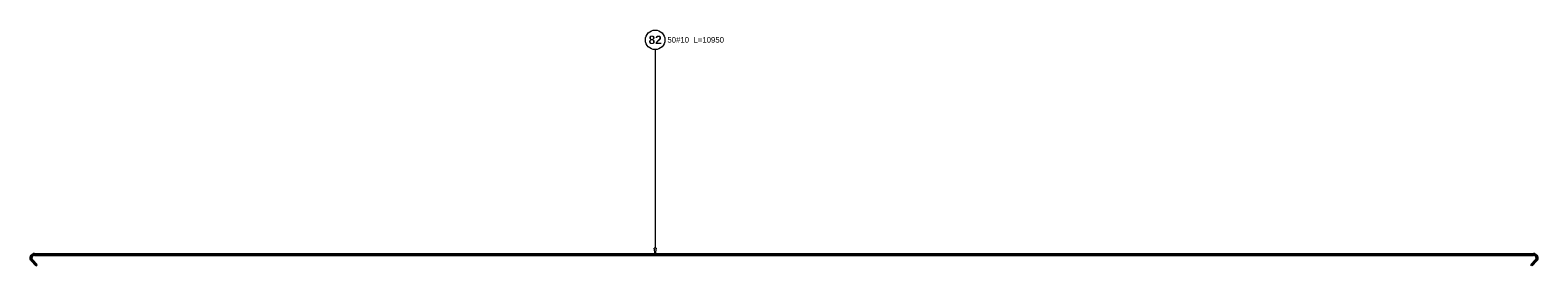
# Model space of a CAD drawing. Extents: x -1474 to 1760906, y -670977 to 75879.
# Tile 16 of 18: x 1749682 to 1760474, y -669442 to -667752. Entities that reach past the tile are written whole.
import ezdxf

# ---------------------------------------------------------------- set-up
doc = ezdxf.new("R2010")
doc.units = 0
doc.header["$LTSCALE"] = 10
doc.header["$MEASUREMENT"] = 0
doc.layers.add('RCAD_kształt pręta', color=7, linetype='Continuous')
doc.layers.add('RCAD_opis kształtu pręta', color=7, linetype='Continuous')
doc.styles.add('style1', font='arial.ttf')
doc.styles.add('style3', font='arialbd.ttf')

msp = doc.modelspace()

# ---------------------------------------------------------------- hatches: boundary and pattern name
at = {"layer": 'RCAD_kształt pręta'}
h = msp.add_hatch(color=4, dxfattribs=at)
edge = h.paths.add_edge_path(flags=0)
edge.add_line((1749711.55825, -669355.51497), (1749711.55825, -669365.51497))
edge.add_arc((1749711.55825, -669385.51497), 20, 90, 225)
edge.add_line((1749697.41611, -669399.6571), (1749690.34505, -669406.72817))
edge.add_arc((1749711.55825, -669385.51497), 30, 450, 585, ccw=False)
for points in [[(1749732.77145, -669435.01244), (1749725.70038, -669442.08351), (1749690.34505, -669406.72817), (1749697.41611, -669399.6571)], [(1749711.55825, -669365.51497), (1749711.55825, -669355.51497), (1760443.52788, -669355.51497), (1760443.52788, -669365.51497)], [(1760457.67002, -669399.6571), (1760464.74108, -669406.72817), (1760429.38575, -669442.08351), (1760422.31468, -669435.01244)]]:
    msp.add_hatch(color=4, dxfattribs=at).paths.add_polyline_path(points, flags=0)
h = msp.add_hatch(color=4, dxfattribs=at)
edge = h.paths.add_edge_path(flags=0)
edge.add_line((1760464.74108, -669406.72817), (1760457.67002, -669399.6571))
edge.add_arc((1760443.52788, -669385.51497), 20, -45, 90)
edge.add_line((1760443.52788, -669365.51497), (1760443.52788, -669355.51497))
edge.add_arc((1760443.52788, -669385.51497), 30, 315, 450, ccw=False)

# ---------------------------------------------------------------- linework, layer by layer
at = {"layer": 'RCAD_kształt pręta', "color": 4}
for p, q in [((1749725.70038, -669442.08351), (1749690.34505, -669406.72817)), ((1749732.77145, -669435.01244), (1749697.41611, -669399.6571)), ((1749711.55825, -669355.51497), (1760443.52788, -669355.51497)), ((1749711.55825, -669365.51497), (1760443.52788, -669365.51497)), ((1760457.67002, -669399.6571), (1760422.31468, -669435.01244)), ((1760464.74108, -669406.72817), (1760429.38575, -669442.08351)), ((1749725.70038, -669442.08351), (1749732.77145, -669435.01244)), ((1760429.38575, -669442.08351), (1760422.31468, -669435.01244))]:
    msp.add_line(p, q, dxfattribs=at)
for centre, radius, start, end in [((1749711.55825, -669385.51497), 30, 90, 225), ((1749711.55825, -669385.51497), 20, 90, 225), ((1760443.52788, -669385.51497), 30, 315, 90), ((1760443.52788, -669385.51497), 20, 315, 90)]:
    msp.add_arc(centre, radius, start, end, dxfattribs=at)
at = {"layer": 'RCAD_opis kształtu pręta', "color": 8, "lineweight": 0}
for p, q in [((1754155.29974, -667891.90069), (1754155.29974, -669315.51497)), ((1754155.29974, -669355.51497), (1754148.63307, -669315.51497)), ((1754161.9664, -669315.51497), (1754148.63307, -669315.51497)), ((1754161.9664, -669315.51497), (1754155.29974, -669355.51497))]:
    msp.add_line(p, q, dxfattribs=at)
msp.add_circle((1754155.29974, -667821.90069), 70, dxfattribs=at)

# ---------------------------------------------------------------- texts
at = {"layer": 'RCAD_opis kształtu pręta', "color": 1, "attachment_point": 5}
for s, insert, char_height, style in [('82', (1754155.29974, -667821.90069), 60, 'style3'), ('50#10  L=10950', (1754445.57259, -667821.90069), 40, 'style1')]:
    msp.add_mtext(s, dxfattribs=dict(at, insert=insert, char_height=char_height, style=style))

doc.saveas('drawing.dxf')
